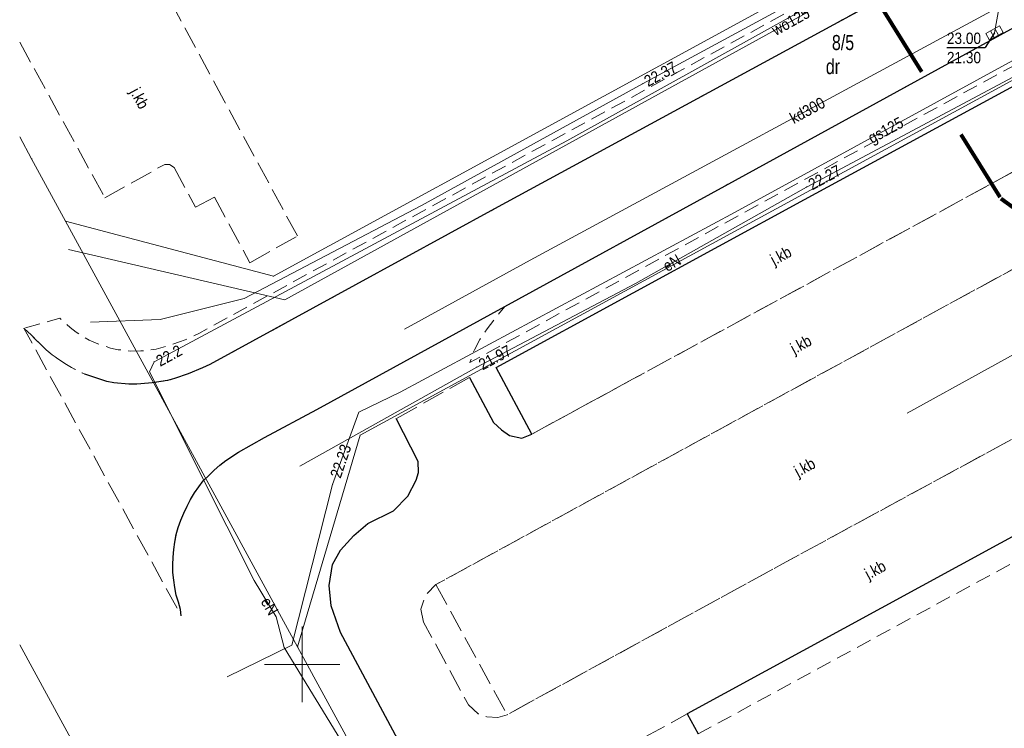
# Model space of a CAD drawing. Header units: metres. Extents: x 5490589 to 5490956, y 5935138 to 5935420.
# Tile 3 of 39: x 5490681 to 5490746, y 5935196 to 5935243. Entities that reach past the tile are written whole.
import ezdxf
from ezdxf.enums import TextEntityAlignment as Align

# ---------------------------------------------------------------- set-up
doc = ezdxf.new("R2010")
doc.units = ezdxf.units.M
doc.header["$MEASUREMENT"] = 0
for name, pattern in [('1.0_0.5', [1.5, 1, -0.5]), ('1.5_0.5', [2, 1.5, -0.5]), ('218-1000', [1.4, 0.7, -0.7]), ('219-500', [0]), ('egug-500', [0])]:
    doc.linetypes.add(name, pattern=pattern)
doc.layers.get('0').update_dxf_attribs({"color": 2, "linetype": 'CONTINUOUS', "lineweight": 5})
for name, color, linetype in [('203-punkt graniczny', 7, 'CONTINUOUS'), ('210-oznaczenie konturu użytku gruntowego', 7, 'CONTINUOUS'), ('211-numer działki ewidencyjnej', 7, 'CONTINUOUS'), ('218-kontur użytku gruntowego', 7, 'CONTINUOUS'), ('219-działka ewidencyjna', 7, 'CONTINUOUS'), ('chodnik', 7, 'CONTINUOUS'), ('jezdnia', 7, 'CONTINUOUS'), ('jezdnia-Atr17', 7, 'CONTINUOUS'), ('kratka ściekowa', 7, 'CONTINUOUS'), ('krawężnik', 7, 'CONTINUOUS'), ('przewód elektroenergetyczny podziemny', 7, 'CONTINUOUS'), ('przewód elektroenergetyczny podziemny-Atr1', 7, 'CONTINUOUS'), ('przewód gazowy', 7, 'CONTINUOUS'), ('przewód gazowy-Atr1', 7, 'CONTINUOUS'), ('przewód kanalizacyjny', 7, 'CONTINUOUS'), ('przewód kanalizacyjny-Atr1', 7, 'CONTINUOUS'), ('przewód telekomunikacyjny podziemny', 7, 'CONTINUOUS'), ('przewód wodociągowy', 7, 'CONTINUOUS'), ('przewód wodociągowy-Atr1', 7, 'CONTINUOUS'), ('rzędna', 7, 'CONTINUOUS'), ('rzędna-Atr2', 7, 'CONTINUOUS'), ('rzędna-Atr3', 7, 'CONTINUOUS')]:
    doc.layers.add(name, color=color, linetype=linetype)
doc.layers.add('zakres nowy', color=6, linetype='218-1000', lineweight=80)
doc.styles.get("Standard").update_dxf_attribs({"font": 'Working1250', "width": 0.75})

# ---------------------------------------------------------------- blocks, each defined once
blk = doc.blocks.new('203')
at = {"linetype": 'Continuous', "lineweight": 0}
h = blk.add_hatch(color=0, dxfattribs=at)
edge = h.paths.add_edge_path()
edge.add_arc((0, 0), 0.045, 0, 360)
blk = doc.blocks.new('PW01')
at = {"linetype": 'Continuous', "lineweight": 13}
h = blk.add_hatch(color=0, dxfattribs=at)
edge = h.paths.add_edge_path()
edge.add_arc((0, 0), 0.045, 0, 360)
blk = doc.blocks.new('US05')
at = {"color": 0, "linetype": 'Continuous', "lineweight": 13}
for p, q in [((-0.525, -0.25), (-0.525, 0.25)), ((-0.525, 0.25), (-0.175, 0.25)), ((-0.175, -0.25), (-0.175, 0.25)), ((-0.175, 0.25), (0.175, 0.25)), ((0.175, -0.25), (0.175, 0.25)), ((0.175, 0.25), (0.525, 0.25)), ((0.525, -0.25), (0.525, 0.25)), ((-0.525, -0.25), (-0.175, -0.25)), ((-0.175, -0.25), (0.175, -0.25)), ((0.175, -0.25), (0.525, -0.25))]:
    blk.add_line(p, q, dxfattribs=at)

msp = doc.modelspace()

# ---------------------------------------------------------------- linework, layer by layer
at = {"color": 0}
for p, q in [((5490700, 5935197.5), (5490700, 5935202.5)), ((5490700, 5935197.5), (5490700, 5935202.5)), ((5490697.5, 5935200), (5490702.5, 5935200)), ((5490697.5, 5935200), (5490702.5, 5935200))]:
    msp.add_line(p, q, dxfattribs=at)
at = {"layer": '218-kontur użytku gruntowego', "color": 3, "linetype": 'egug-500', "lineweight": 18, "flags": 128}
for points in [[(5490741.85, 5935249.56), (5490698.1, 5935225.7)], [(5490698.1, 5935225.7), (5490741.85, 5935249.56)], [(5490703.85, 5935215.17), (5490748.92, 5935239.7)], [(5490748.92, 5935239.7), (5490703.85, 5935215.17)], [(5490684.34, 5935229.34), (5490682.09, 5935233.47)], [(5490682.09, 5935233.47), (5490684.34, 5935229.34)], [(5490698.1, 5935225.7), (5490684.34, 5935229.34)], [(5490684.34, 5935229.34), (5490698.1, 5935225.7)], [(5490699.7, 5935201.16), (5490703.85, 5935215.17)], [(5490703.85, 5935215.17), (5490699.7, 5935201.16)], [(5490705.99, 5935189.61), (5490699.7, 5935201.16)], [(5490699.7, 5935201.16), (5490705.99, 5935189.61)]]:
    msp.add_lwpolyline(points, dxfattribs=at)
at = {"layer": '218-kontur użytku gruntowego', "color": 3, "linetype": 'egug-500', "lineweight": 18}
for points in [[(5490681.299, 5935234.916), (5490682.09, 5935233.47)], [(5490682.09, 5935233.47), (5490681.299, 5935234.916)], [(5490681.299, 5935201.29), (5490690.8, 5935183.85)]]:
    msp.add_lwpolyline(points, dxfattribs=at)
at = {"layer": '219-działka ewidencyjna', "color": 7, "linetype": '219-500', "lineweight": 18, "flags": 128}
for points in [[(5490698.1, 5935225.7), (5490741.85, 5935249.56)], [(5490703.85, 5935215.17), (5490748.92, 5935239.7)], [(5490682.09, 5935233.47), (5490684.34, 5935229.34)], [(5490684.34, 5935229.34), (5490698.1, 5935225.7)], [(5490684.34, 5935229.34), (5490699.7, 5935201.16)], [(5490699.7, 5935201.16), (5490703.85, 5935215.17)], [(5490705.99, 5935189.61), (5490699.7, 5935201.16)]]:
    msp.add_lwpolyline(points, dxfattribs=at)
at = {"layer": '219-działka ewidencyjna', "color": 7, "linetype": '219-500', "lineweight": 18}
msp.add_lwpolyline([(5490682.09, 5935233.47), (5490681.299, 5935234.921)], dxfattribs=at)
at = {"layer": 'chodnik', "color": 7, "linetype": '1.0_0.5', "lineweight": 18, "flags": 128}
for points in [[(5490744.7, 5935256.71), (5490744.93, 5935256.26), (5490745.1, 5935255.79), (5490745.19, 5935255.55), (5490745.25, 5935255.28), (5490745.31, 5935255.05), (5490745.33, 5935254.81), (5490745.38, 5935254.46), (5490745.38, 5935254.14), (5490745.37, 5935253.79), (5490745.34, 5935253.45), (5490745.27, 5935253.14), (5490745.06, 5935252.48), (5490744.86, 5935251.92), (5490744.47, 5935251.12), (5490744.22, 5935250.75), (5490744.08, 5935250.54), (5490743.8, 5935250.13), (5490743.58, 5935249.88), (5490743.37, 5935249.61), (5490743.15, 5935249.38), (5490742.95, 5935249.16), (5490742.57, 5935248.86), (5490742.33, 5935248.71), (5490724.82, 5935239.18), (5490705.47, 5935228.63), (5490693.16, 5935221.91), (5490692.71, 5935221.7), (5490692.25, 5935221.48), (5490691.89, 5935221.35), (5490691.18, 5935221.11), (5490690.34, 5935220.87), (5490689.82, 5935220.79), (5490689.33, 5935220.75), (5490688.66, 5935220.74), (5490688.32, 5935220.78), (5490687.81, 5935220.83), (5490687.32, 5935220.94), (5490686.84, 5935221.1), (5490686.36, 5935221.26), (5490685.9, 5935221.46), (5490685.47, 5935221.71), (5490685.04, 5935222), (5490684.65, 5935222.31), (5490684.26, 5935222.64), (5490683.95, 5935222.92), (5490681.58, 5935222.25), (5490682.03, 5935221.84), (5490682.34, 5935221.51), (5490682.69, 5935221.17), (5490683.06, 5935220.82), (5490683.46, 5935220.5), (5490683.86, 5935220.2), (5490684.28, 5935219.91), (5490684.72, 5935219.66), (5490685.15, 5935219.42), (5490685.61, 5935219.22), (5490686.07, 5935219.05), (5490687.06, 5935218.73), (5490687.54, 5935218.63), (5490688.53, 5935218.56), (5490689.05, 5935218.54), (5490690.08, 5935218.63), (5490691.09, 5935218.79), (5490691.54, 5935218.92), (5490692.46, 5935219.23), (5490693.4, 5935219.62), (5490693.9, 5935219.85), (5490712.74, 5935230.16), (5490744.74, 5935247.55), (5490745.65, 5935248.12), (5490746.48, 5935248.68), (5490747.2, 5935249.3), (5490747.84, 5935249.96), (5490747.66, 5935250.63), (5490747.54, 5935251.26), (5490747.45, 5935252.13), (5490747.39, 5935253.13), (5490747.39, 5935254.13), (5490747.49, 5935255.14), (5490747.67, 5935256.1), (5490747.96, 5935257.1), (5490748.16, 5935257.57), (5490748.31, 5935257.9), (5490748.57, 5935258.33), (5490748.88, 5935258.81), (5490746.8, 5935262.16), (5490745.83, 5935261.55), (5490745.22, 5935261.34), (5490745.03, 5935261.29), (5490744.82, 5935261.26), (5490744.63, 5935261.27), (5490744.44, 5935261.31), (5490744.27, 5935261.39), (5490744.09, 5935261.51), (5490743.95, 5935261.65), (5490743.82, 5935261.79), (5490743.71, 5935261.96), (5490737.96, 5935270.94), (5490737.41, 5935270.9), (5490736.94, 5935270.8), (5490736.42, 5935270.63), (5490735.83, 5935270.39), (5490736.63, 5935269.2), (5490744.43, 5935257.14)], [(5490778.34, 5935216.83), (5490776.72, 5935214.62), (5490778.06, 5935213.65), (5490779.52, 5935215.75), (5490782.7, 5935212.88), (5490787.41, 5935208.76), (5490792, 5935204.85), (5490795.86, 5935201.73), (5490795.1, 5935200.72), (5490796.38, 5935199.75), (5490797.09, 5935200.8), (5490800.05, 5935198.56), (5490807.47, 5935193.31), (5490810.87, 5935191), (5490816.1, 5935187.67), (5490821.34, 5935184.5), (5490821.62, 5935185.18), (5490821.76, 5935185.66), (5490821.88, 5935186.16), (5490821.92, 5935186.53), (5490817.12, 5935189.42), (5490811.98, 5935192.68), (5490808.62, 5935194.96), (5490803.67, 5935198.46), (5490801.21, 5935200.26), (5490798.84, 5935202.09), (5490796.46, 5935203.91), (5490793.22, 5935206.43), (5490790.93, 5935208.37), (5490788.61, 5935210.38), (5490784.05, 5935214.37), (5490781.82, 5935216.4), (5490779.61, 5935218.44), (5490775.3, 5935222.87), (5490771.16, 5935227.16), (5490762.19, 5935236.95), (5490761.88, 5935237.35), (5490761.63, 5935237.8), (5490761.52, 5935238.13), (5490761.49, 5935238.45), (5490761.53, 5935238.79), (5490761.69, 5935239.29), (5490761.89, 5935239.75), (5490762.17, 5935240.18), (5490762.52, 5935240.67), (5490760.1, 5935243.77), (5490759.14, 5935243.44), (5490758.62, 5935243.34), (5490758.15, 5935243.3), (5490757.66, 5935243.28), (5490757.14, 5935243.26), (5490756.14, 5935243.23), (5490755.14, 5935243.26), (5490754.13, 5935243.33), (5490753.62, 5935243.39), (5490753.13, 5935243.48), (5490752.66, 5935243.58), (5490752.15, 5935243.7), (5490751.71, 5935243.9), (5490751.08, 5935244.31), (5490749.35, 5935243.37), (5490747.61, 5935242.42), (5490728.02, 5935231.69), (5490713.43, 5935223.69), (5490712.7, 5935222.79), (5490712.25, 5935222.22), (5490711.77, 5935221.5), (5490711.41, 5935220.83), (5490711.11, 5935219.98), (5490729.81, 5935230.21), (5490750.94, 5935241.71), (5490751.19, 5935241.8), (5490751.47, 5935241.79), (5490752.22, 5935241.59), (5490752.71, 5935241.49), (5490753.21, 5935241.39), (5490753.71, 5935241.34), (5490754.21, 5935241.3), (5490754.71, 5935241.25), (5490755.39, 5935241.23), (5490755.74, 5935241.23), (5490756.07, 5935241.09), (5490756.35, 5935240.88), (5490761.98, 5935234.06), (5490765.98, 5935229.55), (5490769.38, 5935225.85), (5490773.76, 5935221.34), (5490778.2, 5935217.04)], [(5490725.49, 5935196.72), (5490726.23, 5935195.39), (5490743.06, 5935204.55), (5490744.86, 5935205.52), (5490767.3, 5935217.72), (5490775.26, 5935211.72), (5490774.59, 5935210.83), (5490775.87, 5935209.83), (5490776.51, 5935210.78), (5490792.89, 5935198.51), (5490792.33, 5935197.76), (5490793.58, 5935196.8), (5490794.15, 5935197.57), (5490802.05, 5935191.8), (5490810.22, 5935185.78), (5490801.51, 5935171.37), (5490807.14, 5935167.97), (5490814.11, 5935179.42), (5490817.19, 5935177.52), (5490819.33, 5935181.02), (5490811.07, 5935187.13), (5490802.95, 5935193.04), (5490795.51, 5935198.54), (5490794.15, 5935199.55), (5490790.49, 5935202.24), (5490779.3, 5935210.52), (5490777.07, 5935212.14), (5490775.69, 5935213.17), (5490774.53, 5935214.02), (5490767.52, 5935219.61), (5490764.79, 5935218.16), (5490753.9, 5935212.2)]]:
    msp.add_lwpolyline(points, close=True, dxfattribs=at)
at = {"layer": 'jezdnia', "color": 7, "linetype": '1.5_0.5', "lineweight": 18, "flags": 128}
for points in [[(5490754, 5935262.06), (5490751.86, 5935265.39), (5490746.51, 5935273.75), (5490742.63, 5935279.84), (5490738.32, 5935286.44), (5490732.44, 5935295.73), (5490722.51, 5935311.34), (5490718.74, 5935317.25), (5490717.66, 5935318.92), (5490716.6, 5935320.62), (5490715.86, 5935321.91), (5490715.17, 5935323.27), (5490713.69, 5935326.49), (5490713.08, 5935327.85), (5490712.37, 5935329.69), (5490711.86, 5935331.13), (5490710.98, 5935334.03), (5490710.54, 5935335.49), (5490710.2, 5935336.88), (5490709.91, 5935337.91), (5490709.63, 5935339.3), (5490709.38, 5935340.82), (5490709.16, 5935342.35), (5490708.93, 5935343.86), (5490708.77, 5935345.32), (5490708.64, 5935346.8), (5490708.53, 5935348.26), (5490708.49, 5935350.27), (5490708.49, 5935352.27), (5490708.52, 5935354.29), (5490708.69, 5935357.31), (5490708.92, 5935359.29), (5490709.22, 5935361.29), (5490709.44, 5935362.78), (5490709.76, 5935364.23), (5490710.63, 5935367.57), (5490711.19, 5935368.99), (5490711.62, 5935369.88), (5490712.04, 5935370.75), (5490712.55, 5935371.63), (5490712.82, 5935372.06), (5490713.19, 5935372.46), (5490713.52, 5935372.84), (5490713.91, 5935373.2), (5490714.28, 5935373.53), (5490714.72, 5935373.8), (5490715.14, 5935373.99), (5490715.59, 5935374.2), (5490716.1, 5935374.35), (5490716.58, 5935374.46), (5490717.06, 5935374.54), (5490717.59, 5935374.6), (5490718.09, 5935374.63), (5490718.59, 5935374.65), (5490719.09, 5935374.64), (5490719.58, 5935374.59), (5490720.06, 5935374.47), (5490720.55, 5935374.34), (5490721.53, 5935374.04), (5490723.41, 5935373.35), (5490702.58, 5935381.08), (5490702.88, 5935380.9), (5490703.47, 5935380.34), (5490704.14, 5935379.62), (5490704.41, 5935379.22), (5490704.74, 5935378.8), (5490705, 5935378.36), (5490705.24, 5935377.93), (5490705.41, 5935377.45), (5490705.56, 5935376.98), (5490705.82, 5935376), (5490705.91, 5935375.52), (5490705.96, 5935375), (5490705.84, 5935373.98), (5490705.68, 5935373.03), (5490704.59, 5935369.2), (5490704.16, 5935367.65), (5490703.32, 5935364.34), (5490702.95, 5935362.4), (5490702.62, 5935360.41), (5490702.37, 5935358.41), (5490702.21, 5935356.95), (5490702.11, 5935355.46), (5490702, 5935353.48), (5490701.86, 5935351.04), (5490701.94, 5935349.48), (5490702, 5935347.48), (5490702.1, 5935345.49), (5490702.32, 5935343.51), (5490702.58, 5935341.53), (5490702.9, 5935339.58), (5490703.23, 5935337.6), (5490704.2, 5935333.72), (5490704.64, 5935332.3), (5490705.46, 5935329.97), (5490706.14, 5935328.08), (5490707.1, 5935325.83), (5490707.95, 5935324), (5490709.1, 5935321.76), (5490710.29, 5935319.58), (5490711.29, 5935317.81), (5490714.53, 5935312.73), (5490717.75, 5935307.69), (5490721, 5935302.68), (5490723.92, 5935298.01), (5490727.38, 5935292.63), (5490730.7, 5935287.45), (5490733.32, 5935283.34), (5490733.85, 5935282.52), (5490734.55, 5935281.41), (5490739.74, 5935273.17), (5490741.9, 5935269.87), (5490746.8, 5935262.16), (5490748.88, 5935258.81), (5490749.4, 5935257.88), (5490749.6, 5935257.24), (5490749.69, 5935256.22), (5490749.7, 5935255.72), (5490749.66, 5935254.72), (5490749.48, 5935253.71), (5490749.24, 5935252.74), (5490748.89, 5935251.77), (5490748.72, 5935251.33), (5490748.47, 5935250.87), (5490747.84, 5935249.96), (5490747.2, 5935249.3), (5490746.48, 5935248.68), (5490745.65, 5935248.12), (5490744.74, 5935247.55), (5490712.74, 5935230.16), (5490703.54, 5935225.12), (5490693.9, 5935219.85), (5490693.4, 5935219.62), (5490692.46, 5935219.23), (5490691.54, 5935218.92), (5490691.09, 5935218.79), (5490690.08, 5935218.63), (5490689.05, 5935218.54), (5490688.53, 5935218.56), (5490687.54, 5935218.63), (5490687.06, 5935218.73), (5490686.07, 5935219.05), (5490685.61, 5935219.22), (5490685.15, 5935219.42), (5490684.72, 5935219.66), (5490684.28, 5935219.91), (5490683.86, 5935220.2), (5490683.46, 5935220.5), (5490683.06, 5935220.82), (5490682.69, 5935221.17), (5490682.34, 5935221.51), (5490682.03, 5935221.84), (5490681.58, 5935222.25), (5490692, 5935203.21), (5490691.95, 5935203.64), (5490691.81, 5935204.11), (5490691.67, 5935204.57), (5490691.58, 5935205.09), (5490691.5, 5935205.57), (5490691.45, 5935206.08), (5490691.44, 5935206.59), (5490691.46, 5935207.1), (5490691.51, 5935207.6), (5490691.57, 5935208.09), (5490691.67, 5935208.6), (5490691.79, 5935209.07), (5490691.97, 5935209.54), (5490692.16, 5935210.01), (5490692.38, 5935210.47), (5490692.6, 5935210.92), (5490692.87, 5935211.35), (5490693.16, 5935211.75), (5490693.44, 5935212.14), (5490693.82, 5935212.5), (5490694.17, 5935212.86), (5490694.55, 5935213.19), (5490694.94, 5935213.49), (5490695.79, 5935214.04), (5490696.66, 5935214.53), (5490697.52, 5935215.02), (5490700.98, 5935216.88), (5490713.43, 5935223.69), (5490747.61, 5935242.42), (5490749.35, 5935243.37), (5490751.08, 5935244.31), (5490752.54, 5935244.93), (5490753.48, 5935245.27), (5490754.44, 5935245.5), (5490755.47, 5935245.62), (5490756.49, 5935245.57), (5490757.44, 5935245.48), (5490757.94, 5935245.33), (5490758.44, 5935245.18), (5490758.97, 5935244.88), (5490759.4, 5935244.58), (5490760.1, 5935243.77), (5490762.52, 5935240.67), (5490764.56, 5935238.37), (5490768.95, 5935233.26), (5490770.95, 5935231.1), (5490772.99, 5935228.9), (5490777.19, 5935224.62), (5490781.53, 5935220.39), (5490785.9, 5935216.42), (5490790.42, 5935212.45), (5490793, 5935210.21), (5490794.96, 5935208.49), (5490798.17, 5935206.07), (5490801.3, 5935203.57), (5490802.88, 5935202.4), (5490805.26, 5935200.59), (5490810.19, 5935197.14), (5490813.47, 5935194.9), (5490818.52, 5935191.68), (5490820, 5935190.79), (5490832.04, 5935183.46), (5490835.43, 5935181.38), (5490842.37, 5935177.14), (5490842.16, 5935176.8), (5490843.47, 5935176), (5490843.72, 5935176.35), (5490850.85, 5935171.98), (5490854.26, 5935169.93), (5490861.26, 5935165.65), (5490866.4, 5935162.52), (5490869.81, 5935160.5), (5490872.81, 5935165.67), (5490863.37, 5935171.42), (5490857.41, 5935175.05), (5490855.71, 5935176.07), (5490854.88, 5935176.62), (5490854.18, 5935177.24), (5490853.76, 5935177.67), (5490853.43, 5935178.05), (5490853.12, 5935178.46), (5490852.87, 5935178.88), (5490852.62, 5935179.32), (5490852.42, 5935179.78), (5490852.23, 5935180.26), (5490852.07, 5935180.73), (5490851.98, 5935181.24), (5490851.9, 5935181.72), (5490851.84, 5935182.21), (5490851.82, 5935182.71), (5490851.84, 5935183.22), (5490851.86, 5935183.73), (5490851.92, 5935184.22), (5490852.03, 5935184.71), (5490852.2, 5935185.34), (5490853.97, 5935188.73), (5490850.09, 5935193.68), (5490848.57, 5935191.56), (5490847.66, 5935190.36), (5490847.03, 5935189.58), (5490846.4, 5935188.81), (5490845.74, 5935188.06), (5490845.37, 5935187.7), (5490844.97, 5935187.4), (5490844.56, 5935187.12), (5490844.11, 5935186.9), (5490843.65, 5935186.7), (5490843.16, 5935186.55), (5490842.68, 5935186.42), (5490842.2, 5935186.37), (5490841.69, 5935186.29), (5490841.17, 5935186.25), (5490840.68, 5935186.22), (5490840.17, 5935186.24), (5490839.68, 5935186.32), (5490838.71, 5935186.6), (5490837.82, 5935187.05), (5490836.52, 5935187.78), (5490835.18, 5935188.62), (5490834.38, 5935189.08), (5490825.04, 5935194.87), (5490816.97, 5935199.82), (5490814.03, 5935201.78), (5490809.92, 5935204.66), (5490805.89, 5935207.58), (5490800.35, 5935211.9), (5490796.91, 5935214.74), (5490793.82, 5935217.29), (5490790.8, 5935219.95), (5490787.83, 5935222.62), (5490784.89, 5935225.39), (5490782.03, 5935228.18), (5490778.52, 5935231.68), (5490776.46, 5935233.91), (5490773.09, 5935237.6), (5490769.8, 5935241.37), (5490767.26, 5935244.46), (5490764.74, 5935247.57), (5490762.2, 5935250.68)], [(5490712.86, 5935219.65), (5490715.21, 5935215.24), (5490721.88, 5935218.87), (5490750.54, 5935234.49), (5490748.2, 5935238.87), (5490733.27, 5935230.78), (5490721.93, 5935224.6)], [(5490708.04, 5935202.8), (5490707.87, 5935203.65), (5490708.16, 5935204.57), (5490708.86, 5935205.28), (5490727.17, 5935215.3), (5490742.69, 5935223.77), (5490753.06, 5935229.43), (5490753.74, 5935229.79), (5490754.45, 5935229.93), (5490755.3, 5935229.56), (5490755.83, 5935229.08), (5490756.24, 5935228.46), (5490758.61, 5935224.05), (5490758.87, 5935223.13), (5490758.78, 5935222.19), (5490758.3, 5935221.38), (5490757.69, 5935220.78), (5490748.38, 5935215.65), (5490731.81, 5935206.65), (5490713.57, 5935196.66), (5490712.96, 5935196.47), (5490712.23, 5935196.52), (5490711.65, 5935196.73), (5490711.01, 5935197.32)], [(5490708.86, 5935205.28), (5490713.57, 5935196.66), (5490731.81, 5935206.65), (5490748.38, 5935215.65), (5490757.69, 5935220.78), (5490753.06, 5935229.43), (5490742.69, 5935223.77), (5490727.17, 5935215.3)]]:
    msp.add_lwpolyline(points, close=True, dxfattribs=at)
at = {"layer": 'jezdnia', "color": 7, "linetype": '1.5_0.5', "lineweight": 18}
for points in [[(5490699.69, 5935228.36), (5490694.85, 5935237.31), (5490690.95, 5935244.52)], [(5490681.299, 5935241.194), (5490686.94, 5935230.89), (5490690.9, 5935233.1), (5490691.23, 5935233.1), (5490691.53, 5935232.89), (5490692.94, 5935230.27), (5490694.19, 5935230.93), (5490696.55, 5935226.59), (5490699.69, 5935228.36)], [(5490750.54, 5935234.49), (5490721.88, 5935218.87), (5490715.21, 5935215.24), (5490714.54, 5935214.98), (5490713.74, 5935215.14), (5490713.2, 5935215.52), (5490712.67, 5935216.02), (5490711.09, 5935218.99), (5490706.23, 5935216.27), (5490707.69, 5935213.44), (5490707.7, 5935212.7), (5490707.56, 5935212.19), (5490707, 5935211.14), (5490706.06, 5935210.16), (5490704.35, 5935209.32), (5490703.43, 5935208.52), (5490702.55, 5935207.56), (5490702.02, 5935206.61), (5490701.79, 5935205.23)], [(5490720.93, 5935194.2), (5490725.49, 5935196.72), (5490753.9, 5935212.2)], [(5490701.79, 5935205.23), (5490701.92, 5935203.88), (5490702.55, 5935202.1), (5490709.99, 5935188.23), (5490717.44, 5935174.58), (5490719.99, 5935175.97), (5490720.94, 5935176.14), (5490721.66, 5935176.04), (5490722.7, 5935175.4), (5490731.39, 5935159.6), (5490740.366, 5935143.133)]]:
    msp.add_lwpolyline(points, dxfattribs=at)
at = {"layer": 'krawężnik', "color": 7, "linetype": 'Continuous', "lineweight": 25, "flags": 128}
for points in [[(5490747.2, 5935249.3), (5490746.48, 5935248.68), (5490745.65, 5935248.12), (5490744.74, 5935247.55), (5490712.74, 5935230.16), (5490703.54, 5935225.12), (5490693.9, 5935219.85), (5490693.4, 5935219.62), (5490692.46, 5935219.23), (5490691.54, 5935218.92), (5490691.09, 5935218.79), (5490690.08, 5935218.63), (5490689.05, 5935218.54), (5490688.53, 5935218.56), (5490687.54, 5935218.63), (5490687.06, 5935218.73), (5490686.07, 5935219.05), (5490685.61, 5935219.22)], [(5490692, 5935203.21), (5490691.95, 5935203.64), (5490691.81, 5935204.11), (5490691.67, 5935204.57), (5490691.58, 5935205.09), (5490691.5, 5935205.57), (5490691.45, 5935206.08), (5490691.44, 5935206.59), (5490691.46, 5935207.1), (5490691.51, 5935207.6), (5490691.57, 5935208.09), (5490691.67, 5935208.6), (5490691.79, 5935209.07), (5490691.97, 5935209.54), (5490692.16, 5935210.01), (5490692.38, 5935210.47), (5490692.6, 5935210.92), (5490692.87, 5935211.35), (5490693.16, 5935211.75), (5490693.44, 5935212.14), (5490693.82, 5935212.5), (5490694.17, 5935212.86), (5490694.55, 5935213.19), (5490694.94, 5935213.49), (5490695.79, 5935214.04), (5490696.66, 5935214.53), (5490697.52, 5935215.02), (5490700.98, 5935216.88), (5490713.43, 5935223.69), (5490728.02, 5935231.69), (5490747.61, 5935242.42)]]:
    msp.add_lwpolyline(points, dxfattribs=at)
at = {"layer": 'krawężnik', "color": 7, "linetype": 'Continuous', "lineweight": 25}
for points in [[(5490711.09, 5935218.99), (5490712.67, 5935216.02), (5490713.2, 5935215.52), (5490713.74, 5935215.14), (5490714.54, 5935214.98), (5490715.21, 5935215.24), (5490712.86, 5935219.65), (5490721.93, 5935224.6), (5490733.27, 5935230.78), (5490748.2, 5935238.87)], [(5490734.605, 5935143.133), (5490726.5, 5935157.95), (5490718.3, 5935173.03), (5490722.7, 5935175.4), (5490721.66, 5935176.04), (5490720.94, 5935176.14), (5490719.99, 5935175.97), (5490717.44, 5935174.58), (5490709.99, 5935188.23), (5490702.55, 5935202.1), (5490701.92, 5935203.88), (5490701.79, 5935205.23), (5490702.02, 5935206.61), (5490702.55, 5935207.56), (5490703.43, 5935208.52), (5490704.35, 5935209.32), (5490706.06, 5935210.16), (5490707, 5935211.14), (5490707.56, 5935212.19), (5490707.7, 5935212.7), (5490707.69, 5935213.44), (5490706.23, 5935216.27)], [(5490753.9, 5935212.2), (5490725.49, 5935196.72), (5490726.23, 5935195.39)]]:
    msp.add_lwpolyline(points, dxfattribs=at)
at = {"layer": 'przewód elektroenergetyczny podziemny', "color": 1, "linetype": 'Continuous', "lineweight": 18}
msp.add_lwpolyline([(5490703.06, 5935194.18), (5490698.81, 5935201.12), (5490698.28, 5935203.14), (5490696.83, 5935205.55), (5490695.02, 5935209.14), (5490689.89, 5935219.36), (5490690.2, 5935220.02), (5490717.52, 5935234.66), (5490742.13, 5935248.32)], dxfattribs=at)
at = {"layer": 'przewód elektroenergetyczny podziemny', "color": 1, "linetype": 'Continuous', "lineweight": 18, "flags": 128}
for points in [[(5490754.47, 5935240.63), (5490751.34, 5935241.4), (5490748.1, 5935239.43), (5490733.4, 5935231.6), (5490722.07, 5935225.22), (5490711.57, 5935219.68), (5490699.86, 5935213.12)], [(5490740.06, 5935216.64), (5490756.16, 5935225.5)]]:
    msp.add_lwpolyline(points, dxfattribs=at)
at = {"layer": 'przewód gazowy', "color": 40, "linetype": 'Continuous', "lineweight": 18, "flags": 128}
msp.add_lwpolyline([(5490695.03, 5935199.18), (5490699.33, 5935201.28), (5490702.02, 5935211.91), (5490703.76, 5935216.69), (5490706.5, 5935218.03), (5490728.68, 5935229.93), (5490749.94, 5935241.54), (5490756.14, 5935245.34)], dxfattribs=at)
at = {"layer": 'przewód kanalizacyjny', "color": 34, "linetype": 'Continuous', "lineweight": 18, "flags": 128}
for points in [[(5490758.4, 5935253.7), (5490746.17, 5935243.54), (5490715.1, 5935226.77), (5490706.79, 5935222.19)], [(5490746.17, 5935243.54), (5490745.85, 5935241.8)]]:
    msp.add_lwpolyline(points, dxfattribs=at)
at = {"layer": 'przewód telekomunikacyjny podziemny', "color": 30, "linetype": 'Continuous', "lineweight": 18, "flags": 128}
msp.add_lwpolyline([(5490743.75, 5935255.8), (5490744.04, 5935252.48), (5490742.49, 5935249.34), (5490740.86, 5935248.36), (5490722.54, 5935238.44), (5490707.9, 5935230.38), (5490696.16, 5935224.23), (5490690.6, 5935222.82), (5490685.98, 5935222.66)], dxfattribs=at)
at = {"layer": 'przewód wodociągowy', "color": 5, "linetype": 'Continuous', "lineweight": 18, "flags": 128}
msp.add_lwpolyline([(5490748.2, 5935253.36), (5490747.97, 5935253.24), (5490746.23, 5935252), (5490743.16, 5935248.51), (5490723.6, 5935237.76), (5490698.86, 5935224.13), (5490684.53, 5935227.47)], dxfattribs=at)
at = {"layer": 'rzędna-Atr2', "color": 7}
for p in [(5490745.85, 5935241.8), (5490742.7, 5935240.84)]:
    msp.add_line(p, (5490745.226, 5935240.84), dxfattribs=at)
at = {"layer": 'zakres nowy', "ltscale": 7}
msp.add_lwpolyline([(5490696.87, 5935411.82), (5490683.11, 5935366.31), (5490696.87, 5935309.87), (5490746.26, 5935230.85), (5490858.09, 5935150.06), (5490948.04, 5935320.45)], close=True, dxfattribs=at)

# ---------------------------------------------------------------- block references
at = {"layer": '203-punkt graniczny', "color": 7, "linetype": 'Continuous', "lineweight": 18}
for p in [(5490682.09, 5935233.47), (5490684.34, 5935229.34), (5490698.1, 5935225.7), (5490703.85, 5935215.17), (5490699.7, 5935201.16)]:
    msp.add_blockref('203', p, dxfattribs=at)
at = {"layer": 'kratka ściekowa', "color": 34, "linetype": 'Continuous', "lineweight": 18, "rotation": 29}
msp.add_blockref('US05', (5490745.85, 5935241.8), dxfattribs=at)
at = {"layer": 'rzędna', "color": 34, "linetype": 'Continuous', "lineweight": 18}
msp.add_blockref('PW01', (5490745.85, 5935241.8), dxfattribs=at)
at = {"layer": 'rzędna', "color": 30, "linetype": 'Continuous', "lineweight": 18}
msp.add_blockref('PW01', (5490722.54, 5935238.44), dxfattribs=at)
at = {"layer": 'rzędna', "color": 1, "linetype": 'Continuous', "lineweight": 18}
for p in [(5490733.4, 5935231.6), (5490690.2, 5935220.02), (5490711.57, 5935219.68)]:
    msp.add_blockref('PW01', p, dxfattribs=at)
at = {"layer": 'rzędna', "color": 40, "linetype": 'Continuous', "lineweight": 18}
msp.add_blockref('PW01', (5490702.02, 5935211.91), dxfattribs=at)

# ---------------------------------------------------------------- texts
at = {"layer": '210-oznaczenie konturu użytku gruntowego', "color": 3, "linetype": 'Continuous', "lineweight": 18, "width": 0.79}
msp.add_text('dr', height=1, dxfattribs=at).set_placement((5490734.682, 5935239.077))
at = {"layer": '211-numer działki ewidencyjnej', "color": 7, "linetype": 'Continuous', "lineweight": 18, "width": 0.79}
msp.add_text('8/5', height=1, dxfattribs=at).set_placement((5490735.086, 5935241.669), align=Align.TOP_LEFT)
at = {"layer": 'jezdnia-Atr17', "color": 7, "width": 0.9}
for rotation, p in [(298.6, (5490689.24, 5935237.48)), (28.599, (5490731.7, 5935227.06)), (28.599, (5490733.03, 5935221.18)), (28.599, (5490733.28, 5935213.05)), (28.5, (5490737.95, 5935206.26))]:
    msp.add_text('j.kb', height=0.75, rotation=rotation, dxfattribs=at).set_placement(p, align=Align.MIDDLE_CENTER)
at = {"layer": 'przewód elektroenergetyczny podziemny-Atr1', "color": 1, "width": 0.9}
for rotation, p in [(29.4, (5490724.49, 5935226.58)), (300.999, (5490697.85, 5935203.85))]:
    msp.add_text('eN', height=0.75, rotation=rotation, dxfattribs=at).set_placement(p, align=Align.MIDDLE_CENTER)
at = {"layer": 'przewód gazowy-Atr1', "color": 40, "width": 0.9}
msp.add_text('gs125', height=0.75, rotation=28.199, dxfattribs=at).set_placement((5490738.644, 5935235.371), align=Align.MIDDLE_CENTER)
at = {"layer": 'przewód kanalizacyjny-Atr1', "color": 34, "width": 0.9}
msp.add_text('kd300', height=0.75, rotation=28.399, dxfattribs=at).set_placement((5490733.46, 5935236.68), align=Align.MIDDLE_CENTER)
at = {"layer": 'przewód wodociągowy-Atr1', "color": 5, "width": 0.9}
msp.add_text('wo125', height=0.75, rotation=28.9, dxfattribs=at).set_placement((5490732.351, 5935242.57), align=Align.MIDDLE_CENTER)
at = {"layer": 'rzędna-Atr2', "color": 34, "width": 0.9}
msp.add_text('23.00', height=0.75, dxfattribs=at).set_placement((5490742.7, 5935240.848), align=Align.BOTTOM_LEFT)
at = {"layer": 'rzędna-Atr2', "color": 30, "width": 0.9}
msp.add_text('22.37', height=0.75, rotation=28.43487, dxfattribs=at).set_placement((5490722.733, 5935238.545), align=Align.MIDDLE_LEFT)
at = {"layer": 'rzędna-Atr2', "color": 1, "width": 0.9}
for s, rotation, p in [('22.27', 28.04213, (5490733.603, 5935231.708)), ('22.2', 28.599, (5490690.42, 5935220.02)), ('21.97', 27.81698, (5490711.773, 5935219.787))]:
    msp.add_text(s, height=0.75, rotation=rotation, dxfattribs=at).set_placement(p, align=Align.MIDDLE_LEFT)
at = {"layer": 'rzędna-Atr2', "color": 40, "width": 0.9}
msp.add_text('22.23', height=0.75, rotation=71.099, dxfattribs=at).set_placement((5490702.19, 5935212.39), align=Align.MIDDLE_LEFT)
at = {"layer": 'rzędna-Atr3', "color": 34, "width": 0.9}
msp.add_text('21.30', height=0.75, dxfattribs=at).set_placement((5490742.7, 5935239.572), align=Align.BOTTOM_LEFT)

doc.saveas('drawing.dxf')
